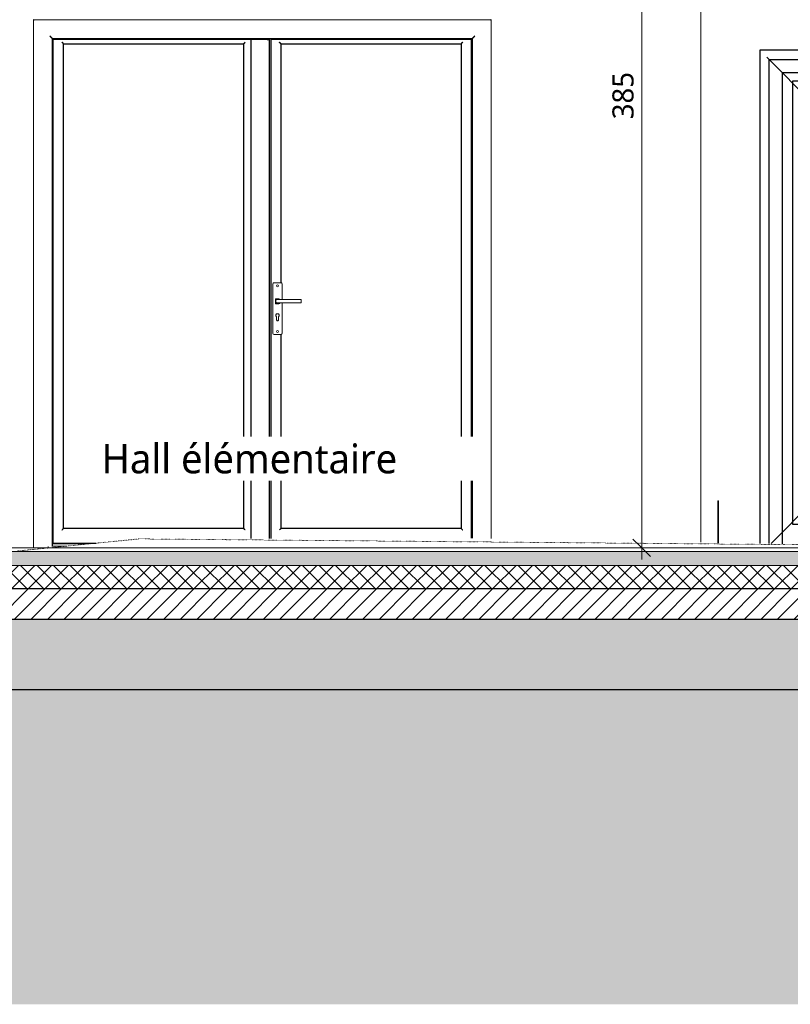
# Model space of a CAD drawing. Header units: millimetres. Extents: x -21851 to 219842, y -3161 to 6433.
# Tile 52 of 81: x 143223 to 146508, y -1945 to 2250. Entities that reach past the tile are written whole.
import ezdxf

# ---------------------------------------------------------------- set-up
doc = ezdxf.new("R2010")
doc.units = ezdxf.units.MM
doc.linetypes.add('A-pointilles', pattern=[0.53, 0, -0.53])
for name, color, linetype, lineweight in [('A-ANNO-DIMS', 211, 'Continuous', 9), ('A-ANNO-DIMS-50', 211, 'Continuous', 9), ('A-AREA-IDEN', 2, 'Continuous', 9), ('A-DOOR', 31, 'Continuous', 25), ('A-DOOR-FRAM', 31, 'Continuous', 25), ('A-FLOR-FNSH', 192, 'Continuous', 13), ('A-FLOR-MCUT', 51, 'Continuous', 13), ('A-FLOR-PATT', 8, 'Continuous', 13), ('A-WALL', 113, 'Continuous', 13), ('C-TOPO-FNSH', 192, 'A-pointilles', 13), ('C-TOPO-MCUT', 51, 'Continuous', 25), ('C-TOPO-PATT', 8, 'Continuous', 100)]:
    doc.layers.add(name, color=color, linetype=linetype, lineweight=lineweight)
doc.styles.add('Trebuchet MS', font='trebuc.ttf', dxfattribs={"height": 90})
doc.styles.add('Trebuchet MS_1', font='trebuc.ttf', dxfattribs={"height": 125})
doc.dimstyles.new('Cotes100e_Intérieur', dxfattribs={"dimscale": 304.8, "dimtxt": 92.785582, "dimasz": 0.246063, "dimexe": 0.164042, "dimexo": 0.0625, "dimgap": 0.032808, "dimtad": 1, "dimdec": 0, "dimlfac": 0.1, "dimzin": 0, "dimdsep": 46, "dimtxsty": 'Trebuchet MS', "dimblk1": 'OBLIQUE', "dimblk2": 'OBLIQUE', "dimsah": 1, "dimcen": 0.09, "dimdle": 0.164042, "dimazin": 0, "dimtfac": 1, "dimtdec": 4, "dimtix": 1, "dimtmove": 0, "dimatfit": 3, "dimfxl": 0.164042, "dimfxlon": 1, "dimtvp": 1, "dimtolj": 1, "dimtzin": 0, "dimarcsym": 2})

# ---------------------------------------------------------------- blocks, each defined once
blk = doc.blocks.new('PINT_ plein-vitré - P90 vitré-8161182-COUPE KK_50')
at = {"layer": 'A-DOOR', "color": 20}
for p, q in [((20759.1, 2120), (20759.1, 18.7)), ((21849.1, 2120), (20759.1, 2120)), ((21849.1, 22.8), (21849.1, 2120)), ((20799.1, 18), (20799.1, 2080)), ((20799.1, 2080), (21809.1, 2080)), ((21809.1, 22.6), (21809.1, 2080)), ((21742.2, 1006), (21619.2, 1006)), ((21619.2, 1003), (21619.2, 997)), ((21619.2, 994), (21742.2, 994)), ((21736.2, 1006), (21736.2, 1006)), ((21736.2, 994), (21736.2, 994)), ((21745.2, 1003), (21745.2, 997))]:
    blk.add_line(p, q, dxfattribs=at)
at = {"layer": 'A-DOOR', "color": 30, "lineweight": 13}
for p, q in [((21819.1, 1045), (20789.1, 2090)), ((21727.2, 1080), (21727.2, 1080)), ((21751.2, 1080), (21727.2, 1080)), ((21727.2, 1005.9), (21727.2, 1080)), ((21751.2, 1080), (21751.2, 870)), ((21819.1, 1045), (20806.7, 17.8)), ((21727.2, 870), (21727.2, 994.1)), ((21727.2, 870), (21727.2, 870)), ((21751.2, 870), (21727.2, 870))]:
    blk.add_line(p, q, dxfattribs=at)
at = {"layer": 'A-DOOR', "color": 20}
for centre, start_param, end_param in [((21619.2, 1003), 4.712389, 6.283185), ((21619.2, 997), 3.141593, 4.712389)]:
    blk.add_ellipse(centre, major_axis=(0, 3), ratio=0.00192, start_param=start_param, end_param=end_param, dxfattribs=at)
for points, knots in [([(21742.2, 1006), (21742.5, 1006), (21742.9, 1005.9), (21743.4, 1005.8), (21743.7, 1005.6), (21743.9, 1005.5), (21744.1, 1005.3), (21744.3, 1005.2), (21744.5, 1005), (21744.7, 1004.8), (21744.8, 1004.5), (21745, 1004.2), (21745.2, 1003.7), (21745.2, 1003.3), (21745.2, 1003)], [0, 0, 0, 0, 0.166667, 0.25, 0.333333, 0.375, 0.416667, 0.5, 0.541667, 0.583333, 0.666667, 0.75, 0.833333, 1, 1, 1, 1]), ([(21745.2, 997), (21745.2, 996.7), (21745.2, 996.3), (21745, 995.8), (21744.8, 995.5), (21744.7, 995.2), (21744.5, 995), (21744.3, 994.8), (21744.1, 994.6), (21743.8, 994.4), (21743.6, 994.3), (21743.3, 994.2), (21742.9, 994.1), (21742.5, 994), (21742.2, 994)], [0, 0, 0, 0, 0.166667, 0.25, 0.333333, 0.416667, 0.458333, 0.5, 0.583333, 0.666667, 0.708333, 0.75, 0.833333, 1, 1, 1, 1])]:
    blk.add_open_spline(points, degree=3, knots=knots, dxfattribs=at)
at = {"layer": 'A-DOOR-FRAM', "color": 20}
for p, q in [((20854.1, 2025), (20854.1, 17)), ((20854.1, 2025), (21754.1, 2025)), ((21754.1, 2025), (21754.1, 22.3)), ((20899.2, 100), (20899.2, 1990)), ((20899.2, 1990), (21709.2, 1990)), ((21709.2, 1990), (21709.2, 1005.8)), ((21709.2, 994.2), (21709.2, 100)), ((21709.2, 100), (20899.2, 100))]:
    blk.add_line(p, q, dxfattribs=at)
blk = doc.blocks.new('Porte d_entrée double - Panneau vitré - 140cm x 205cm - secondaire similaire-8513312-COUPE KK_50')
at = {"layer": 'A-DOOR', "color": 20}
for p, q in [((17747, 21.8), (17747, 2166)), ((18589, 2166), (17747, 2166)), ((17791, 83), (17791, 2147)), ((17791, 2147), (18558, 2147)), ((18558, 2147), (18558, 83)), ((18589, 2166), (18589, 39.7)), ((18589, 2166), (18591.5, 2166)), ((18658, 2166), (18591.5, 2166)), ((18651.1, 2166), (18651.1, 2170)), ((18654.9, 2170), (18654.9, 2166)), ((18658, 2166), (18669, 2166)), ((18669, 40), (18669, 2166)), ((19529, 2166), (18674, 2166)), ((18674, 2166), (18674, 40)), ((18718, 1129.2), (18718, 2147)), ((18718, 2147), (19485, 2147)), ((19485, 2147), (19485, 83)), ((19529, 40.7), (19529, 2166)), ((18718, 83), (18718, 909.2)), ((18558, 83), (17791, 83)), ((19485, 83), (18718, 83)), ((17747, 19.9), (17743, 19.9)), ((17747, 21.8), (17747, 19.8)), ((17747, 19.8), (17929.9, 19.8))]:
    blk.add_line(p, q, dxfattribs=at)
at = {"layer": 'A-DOOR', "color": 30, "lineweight": 13}
for p, q in [((18683, 1124.2), (18683, 914.2)), ((18718, 1129.2), (18688, 1129.2)), ((18723, 1057.2), (18723, 1124.2)), ((18693.5, 1041.5), (18693.5, 1058.6)), ((18695.5, 1060.6), (18708.5, 1060.6)), ((18696.3, 1046), (18696.3, 1055.3)), ((18803, 1057.3), (18698.3, 1057.3)), ((18803, 1055.3), (18803, 1057.3)), ((18803, 1055.3), (18803, 1046)), ((18708.5, 1039.5), (18695.5, 1039.5)), ((18698.3, 1044), (18803, 1044)), ((18723, 914.2), (18723, 1044.1)), ((18803, 1044), (18803, 1046)), ((18698.9, 970.8), (18698.9, 984.8)), ((18707.1, 984.8), (18707.1, 970.8)), ((18688, 909.2), (18718, 909.2)), ((17725, 5), (17725, 1.3)), ((17725, 0), (17725, 1.3)), ((17743, 16.5), (17896.9, 16.5)), ((17743, 7.3), (17804.3, 7.3))]:
    blk.add_line(p, q, dxfattribs=at)
for centre, radius, start, end in [((18688, 1124.2), 5, 90, 180), ((18688, 1124.2), 5, 90, 135), ((18703, 1116.3), 3.95, 0, 180), ((18703, 1116.3), 3.95, 180, 0), ((18718, 1124.2), 5, 360, 90), ((18718, 1124.2), 5, 45, 90), ((18695.5, 1058.6), 2, 90, 180), ((18708.5, 1055.6), 5, 19.7082, 90), ((18695.5, 1041.5), 2, 180, 270), ((18708.5, 1044.5), 5, 270, 354.1762), ((18703, 990.5), 7.05, 90, 234.0575), ((18702.6, 970.8), 3.74, 180, 276.2014), ((18703, 990.5), 7.05, 305.9425, 90), ((18703.4, 970.8), 3.74, 263.7986, 0), ((18703, 921.3), 3.95, 0, 180), ((18688, 914.2), 5, 180, 270), ((18688, 914.2), 5, 225, 270), ((18703, 921.3), 3.95, 180, 0), ((18718, 914.2), 5, 270, 360), ((18718, 914.2), 5, 270, 315)]:
    blk.add_arc(centre, radius, start, end, dxfattribs=at)
at = {"layer": 'A-DOOR', "color": 20}
for points, knots in [([(17791, 2147), (17791, 2147), (17790.9, 2147.1), (17790.5, 2147.5), (17790.1, 2147.9), (17789.7, 2148.3), (17789.3, 2148.7), (17788.8, 2149.2), (17788.4, 2149.6), (17787.9, 2150.1), (17787.4, 2150.6), (17786.7, 2151.3), (17785.5, 2152.5), (17784.6, 2153.4), (17784, 2154)], [-1, -1, -1, -1, -0.833333, -0.75, -0.666667, -0.583333, -0.541667, -0.5, -0.416667, -0.375, -0.333333, -0.25, -0.166667, 0, 0, 0, 0]), ([(18565, 2154), (18564.4, 2153.4), (18563.5, 2152.5), (18562.3, 2151.3), (18561.6, 2150.6), (18561.1, 2150.1), (18560.6, 2149.6), (18560.1, 2149.1), (18559.7, 2148.7), (18559.3, 2148.3), (18558.9, 2147.9), (18558.5, 2147.5), (18558.1, 2147.1), (18558, 2147), (18558, 2147)], [0, 0, 0, 0, 0.166667, 0.25, 0.333333, 0.375, 0.416667, 0.5, 0.541667, 0.583333, 0.666667, 0.75, 0.833333, 1, 1, 1, 1]), ([(18718, 2147), (18718, 2147), (18717.9, 2147.1), (18717.5, 2147.5), (18717.1, 2147.9), (18716.7, 2148.3), (18716.3, 2148.7), (18715.8, 2149.1), (18715.3, 2149.7), (18714.6, 2150.4), (18714.1, 2150.9), (18713.5, 2151.5), (18712.5, 2152.5), (18711.6, 2153.4), (18711, 2154)], [0, 0, 0, 0, 0.166667, 0.25, 0.333333, 0.416667, 0.458333, 0.5, 0.583333, 0.666667, 0.708333, 0.75, 0.833333, 1, 1, 1, 1]), ([(19492, 2154), (19491.4, 2153.4), (19490.5, 2152.5), (19489.3, 2151.3), (19488.6, 2150.6), (19488.1, 2150.1), (19487.6, 2149.6), (19487.1, 2149.2), (19486.7, 2148.7), (19486.3, 2148.3), (19485.9, 2147.9), (19485.5, 2147.5), (19485.1, 2147.1), (19485, 2147), (19485, 2147)], [-1, -1, -1, -1, -0.833333, -0.75, -0.666667, -0.625, -0.583333, -0.5, -0.458333, -0.416667, -0.333333, -0.25, -0.166667, 0, 0, 0, 0]), ([(17784, 76), (17784.6, 76.6), (17785.5, 77.5), (17786.7, 78.7), (17787.4, 79.4), (17787.9, 79.9), (17788.4, 80.4), (17788.8, 80.9), (17789.3, 81.3), (17789.7, 81.7), (17790.1, 82.1), (17790.5, 82.5), (17790.9, 82.9), (17791, 83), (17791, 83)], [0, 0, 0, 0, 0.166667, 0.25, 0.333333, 0.375, 0.416667, 0.5, 0.541667, 0.583333, 0.666667, 0.75, 0.833333, 1, 1, 1, 1]), ([(18565, 76), (18564.4, 76.6), (18563.5, 77.5), (18562.3, 78.7), (18561.6, 79.4), (18561.1, 79.9), (18560.6, 80.4), (18560.1, 80.8), (18559.7, 81.3), (18559.3, 81.7), (18558.9, 82.1), (18558.5, 82.5), (18558.1, 82.9), (18558, 83), (18558, 83)], [0, 0, 0, 0, 0.166667, 0.25, 0.333333, 0.375, 0.416667, 0.5, 0.541667, 0.583333, 0.666667, 0.75, 0.833333, 1, 1, 1, 1]), ([(18718, 83), (18718, 83), (18717.9, 82.9), (18717.5, 82.5), (18717.1, 82.1), (18716.7, 81.7), (18716.3, 81.3), (18715.8, 80.8), (18715.3, 80.3), (18714.6, 79.6), (18714.1, 79.1), (18713.5, 78.5), (18712.5, 77.5), (18711.6, 76.6), (18711, 76)], [0, 0, 0, 0, 0.166667, 0.25, 0.333333, 0.416667, 0.458333, 0.5, 0.583333, 0.666667, 0.708333, 0.75, 0.833333, 1, 1, 1, 1]), ([(19485, 83), (19485, 83), (19485.1, 82.9), (19485.5, 82.5), (19485.9, 82.1), (19486.3, 81.7), (19486.7, 81.3), (19487.1, 80.9), (19487.7, 80.3), (19488.4, 79.6), (19488.9, 79.1), (19489.5, 78.5), (19490.5, 77.5), (19491.4, 76.6), (19492, 76)], [0, 0, 0, 0, 0.166667, 0.25, 0.333333, 0.416667, 0.458333, 0.5, 0.583333, 0.666667, 0.708333, 0.75, 0.833333, 1, 1, 1, 1])]:
    blk.add_open_spline(points, degree=3, knots=knots, dxfattribs=at)
at = {"layer": 'A-DOOR', "color": 30, "lineweight": 13}
for points, knots in [([(18696.3, 1055.3), (18696.3, 1055.5), (18696.4, 1055.7), (18696.5, 1056.1), (18696.6, 1056.3), (18696.7, 1056.5), (18696.9, 1056.7), (18697.1, 1056.9), (18697.3, 1057), (18697.4, 1057.1), (18697.6, 1057.2), (18697.9, 1057.3), (18698.2, 1057.3), (18698.3, 1057.3)], [0, 0, 0, 0, 0.166667, 0.25, 0.333333, 0.416667, 0.5, 0.583333, 0.666667, 0.708333, 0.75, 0.833333, 1, 1, 1, 1]), ([(18698.3, 1044), (18698.2, 1044), (18697.9, 1044), (18697.6, 1044.1), (18697.4, 1044.2), (18697.2, 1044.3), (18697.1, 1044.4), (18696.9, 1044.6), (18696.7, 1044.8), (18696.6, 1045), (18696.5, 1045.2), (18696.4, 1045.5), (18696.3, 1045.8), (18696.3, 1046)], [0, 0, 0, 0, 0.166667, 0.25, 0.333333, 0.375, 0.416667, 0.5, 0.583333, 0.666667, 0.75, 0.833333, 1, 1, 1, 1])]:
    blk.add_open_spline(points, degree=3, knots=knots, dxfattribs=at)
at = {"layer": 'A-DOOR-FRAM', "color": 20}
for p, q in [((17743, 5.4), (17743, 2170)), ((17743, 2170), (19533, 2170)), ((19533, 2170), (19533, 40.7))]:
    blk.add_line(p, q, dxfattribs=at)
for points, knots in [([(17665.5, 2247.5), (17665.3, 2247.7), (17665, 2248), (17664.5, 2248.5), (17664.3, 2248.7), (17664.1, 2248.9), (17663.9, 2249.1), (17663.8, 2249.2), (17663.6, 2249.4), (17663.5, 2249.5), (17663.3, 2249.7), (17663.2, 2249.8), (17663, 2250), (17663, 2250), (17663, 2250)], [-1, -1, -1, -1, -0.833333, -0.75, -0.666667, -0.625, -0.583333, -0.5, -0.458333, -0.416667, -0.333333, -0.25, -0.166667, 0, 0, 0, 0]), ([(19613, 2250), (19613, 2250), (19613, 2250), (19612.8, 2249.8), (19612.7, 2249.7), (19612.5, 2249.5), (19612.4, 2249.4), (19612.2, 2249.2), (19612, 2249), (19611.8, 2248.8), (19611.6, 2248.6), (19611.4, 2248.4), (19611, 2248), (19610.7, 2247.7), (19610.5, 2247.5)], [0, 0, 0, 0, 0.166667, 0.25, 0.333333, 0.416667, 0.458333, 0.5, 0.583333, 0.666667, 0.708333, 0.75, 0.833333, 1, 1, 1, 1]), ([(17743, 2170), (17743, 2170), (17742.8, 2170.2), (17742.2, 2170.8), (17741.6, 2171.4), (17740.9, 2172.1), (17740.3, 2172.7), (17739.6, 2173.4), (17738.9, 2174.1), (17738.1, 2174.9), (17737.3, 2175.7), (17736.2, 2176.8), (17734.4, 2178.6), (17733, 2180), (17732, 2181)], [-1, -1, -1, -1, -0.833333, -0.75, -0.666667, -0.583333, -0.541667, -0.5, -0.416667, -0.375, -0.333333, -0.25, -0.166667, 0, 0, 0, 0]), ([(19544, 2181), (19543, 2180), (19541.6, 2178.6), (19539.8, 2176.8), (19538.7, 2175.7), (19537.9, 2174.9), (19537.1, 2174.1), (19536.4, 2173.4), (19535.7, 2172.7), (19535.1, 2172.1), (19534.4, 2171.4), (19533.8, 2170.8), (19533.2, 2170.2), (19533, 2170), (19533, 2170)], [0, 0, 0, 0, 0.166667, 0.25, 0.333333, 0.375, 0.416667, 0.5, 0.541667, 0.583333, 0.666667, 0.75, 0.833333, 1, 1, 1, 1])]:
    blk.add_open_spline(points, degree=3, knots=knots, dxfattribs=at)
blk = doc.blocks.new('DIMBLOCK32-COUPE KK_50')
at = {"layer": 'A-ANNO-DIMS-50'}
for p, q in [((145875, 3850), (145837.5, 3887.5)), ((145875, 3850), (145825, 3850)), ((145875, 3850), (145875, -50)), ((145875, 3850), (145912.5, 3812.5)), ((145875, 3850), (145925, 3850)), ((145875, 0), (145825, 0)), ((145875, 0), (145837.5, 37.5)), ((145875, 0), (145912.5, -37.5)), ((145875, 0), (145925, 0))]:
    blk.add_line(p, q, dxfattribs=at)
at = {"layer": 'A-ANNO-DIMS-50', "color": 0, "insert": (145749.9, 1825.9), "char_height": 90, "width": 237.783, "attachment_point": 1, "rotation": 90, "line_spacing_factor": 1.048425, "style": 'Trebuchet MS'}
blk.add_mtext('385', dxfattribs=at)
blk = doc.blocks.new('_Oblique')
at = {"color": 0, "linetype": 'ByBlock', "lineweight": -2}
blk.add_line((-0.5, -0.5), (0.5, 0.5), dxfattribs=at)

msp = doc.modelspace()

# ---------------------------------------------------------------- hatches: boundary and pattern name
at = {"layer": 'A-FLOR-PATT'}
h = msp.add_hatch(dxfattribs=at)
h.set_pattern_fill('FP_84', color=30, style=0, pattern_type=2)
h.set_pattern_definition([(0, (131213.12, 3183.113), (203.2, 50.8), [16.764, -135.636, 16.764, -135.636, -812.8]), (0, (131213.12, 3183.113), (203.2, 50.8), [-304.8, 16.764, -288.036, 16.764, -135.636, -355.6]), (0, (131213.12, 3183.113), (203.2, 50.8), [-762, 16.764, -84.836, 16.764, -237.236]), (120, (131289.32, 3208.513), (-145.59409, 150.57636), [16.764, -135.636, 16.764, -135.636, -812.8]), (120, (131289.32, 3208.513), (-145.59409, 150.57636), [-304.8, 16.764, -288.036, 16.764, -135.636, -355.6]), (120, (131289.32, 3208.513), (-145.59409, 150.57636), [-762, 16.764, -84.836, 16.764, -237.236]), (240, (131314.72, 3310.113), (-57.60591, -201.37636), [16.764, -135.636, 16.764, -135.636, -812.8]), (240, (131314.72, 3310.113), (-57.60591, -201.37636), [-304.8, 16.764, -288.036, 16.764, -135.636, -355.6]), (240, (131314.72, 3310.113), (-57.60591, -201.37636), [-762, 16.764, -84.836, 16.764, -237.236])])
h.paths.add_polyline_path([(131534.5, -75), (131745.9, -75), (131745.9, -15), (114156.7, -15), (114156.7, -75), (131419.5, -75)])
h.paths.add_polyline_path([(114093.7, -75), (114093.7, -15), (114081.2, -15), (114081.2, -75)])
h.paths.add_polyline_path([(158431.4, -75), (158431.4, -15), (142315.6, -15), (142315.6, -75), (158337.7, -75)])
h = msp.add_hatch(dxfattribs=at)
h.set_pattern_fill('FP_52', color=30, angle=-135, style=0, pattern_type=2)
h.set_pattern_definition([(225, (136292.474, 9e-13), (35.35534, -35.35534), []), (315, (136292.474, 9e-13), (35.35534, 35.35534), [])])
h.paths.add_polyline_path([(114081.2, -175), (114093.7, -175), (114093.7, -75), (114081.2, -75), (114081.2, -99.6)])
h.paths.add_polyline_path([(149134.9, -175), (158503.8, -175), (158503.8, -75), (142315.6, -75), (142315.6, -175), (148674.8, -175)])
h.paths.add_polyline_path([(131745.9, -175), (131745.9, -75), (114156.7, -75), (114156.7, -175), (131649.5, -175)])
h = msp.add_hatch(dxfattribs=at)
h.set_pattern_fill('FP_53', color=30, angle=-135, style=0, pattern_type=2)
h.set_pattern_definition([(225, (136292.474, 9e-13), (35.35534, -35.35534), [])])
h.paths.add_polyline_path([(114081.2, -305), (131825.9, -305), (131825.9, -175.1), (114081.2, -175), (114081.2, -231.4)])
h.paths.add_polyline_path([(158503.8, -305), (158503.8, -175), (142235.6, -175.1), (142235.6, -305), (158337.7, -305)])
h = msp.add_hatch(dxfattribs=at)
h.set_pattern_fill('FP_50', color=30, angle=48.0128, style=0, pattern_type=2)
h.set_pattern_definition([(48.0128, (136202.474, -125), (1000.0001228, 1125.000363), [16.817, -1664.886]), (4.9698, (136213.7236, -112.5), (-1500.0002544, -125.0019374), [28.858, -2856.991]), (312.5108, (136242.4734, -110), (-1250.0084237, 1374.9927108), [20.348, -2014.504]), (87.2738, (136291.223, -78.7496), (-124.9955135, -2500.0002372), [26.28, -2601.695]), (112.8338, (136292.473, -52.5), (625.0042988, -1499.9985455), [25.769, -2551.172]), (177.2738, (136282.473, -28.75), (2500.0002372, -124.9955135), [26.28, -2601.695]), (217.6938, (136256.2236, -27.5), (1625.0092492, 1249.98715025), [34.754, -3440.606]), (252.2558, (136228.7234, -48.7506), (-874.977428, -2750.0070075), [32.811, -3248.29]), (301.4298, (136218.7236, -80), (1000.0070216, -1624.9956933), [26.369, -2610.509]), (355.2368, (136232.474, -102.5), (-1375.000835, 124.9897056), [30.104, -1475.095]), (42.3978, (136262.4735, -104.9997), (1499.99125934, 1375.0101043), [38.931, -3854.172]), (318.8138, (136167.473, -77.499), (874.996347, -750.0041633), [13.288, -1315.48]), (351.4688, (136177.473, -86.2504), (-1624.9983925, 250.0125126), [25.28, -2502.689]), (44.9998, (136202.47, -90), (0.00044, 124.9995), [17.678, -159.099]), (23.1988, (136211.223, -105), (-624.998536, -250.00238), [9.52, -942.452]), (111.8018, (136219.973, -101.25), (125.00263, -374.999556), [13.463, -659.683]), (210.9638, (136214.973, -88.75), (-375.00016, -250.000118), [21.866, -707.003]), (341.5648, (136196.223, -100), (-249.99932, 125.000556), [15.811, -379.473]), (196.3898, (136292.473, -101.25), (-1249.9981067, -375.0054432), [22.15, -2192.856]), (250.3458, (136271.223, -107.5), (500.008526, 1374.9965492), [18.583, -1839.676]), (113.1988, (136196.223, -125), (250.002774, -624.999455), [19.039, -932.932]), (163.6108, (136188.723, -107.5), (1250.0020337, -374.9923533), [22.15, -2192.856]), (159.4438, (136292.473, -23.75), (624.999753, -250.001696), [21.36, -1046.641]), (114.7748, (136272.473, -16.2495), (624.991955, -1375.003089), [17.897, -1771.83]), (246.8018, (136194.973, -7e-05), (-249.996229, -625.002073), [19.039, -932.932]), (197.3538, (136187.474, -17.5), (1625.0015577, 499.993372), [20.954, -2074.428]), (249.4438, (136256.223, -0.0003), (250.001696, 624.999753), [10.68, -1057.32]), (281.3098, (136202.473, 0.0003), (124.999346, -500.000337), [6.374, -631.004]), (345.9638, (136203.723, -6.25), (-374.999704, 124.999666), [25.769, -489.619]), (6.0088, (136228.724, -12.5), (-1250.0000584, -124.9952635), [23.881, -2364.24]), (123.6898, (136214.973, -77.5), (124.99858, -250.000634), [18.028, -432.666]), (173.1568, (136204.9735, -62.5004), (-2124.9985029, 250.016252), [31.474, -3115.945]), (240.9458, (136173.723, -58.75), (499.993725, 875.00349), [12.87, -1274.084]), (269.9998, (136167.47, -70), (124.99956, -125.00044), [7.5, -117.5]), (300.2568, (136231.223, -16.25), (-500.0052535, 874.9969423), [17.365, -1719.19]), (228.0128, (136239.974, -31.25), (-1000.0001228, -1125.000363), [33.634, -1648.069]), (179.9998, (136217.47, -56.25), (-125.00044, -124.99956), [32.5, -92.5]), (145.3048, (136184.973, -56.2506), (1249.99914, -875.0012817), [19.764, -1956.659]), (74.0548, (136168.723, -45), (124.998327, 500.000298), [18.2, -891.813]), (27.6458, (136173.723, -27.5003), (2375.0040554, 1249.9930693), [29.633, -2933.684]), (355.4258, (136199.9733, -13.75), (1624.9994053, -125.0079832), [31.35, -3103.634])])
h.paths.add_polyline_path([(130729.3, -605), (131825.9, -605), (131825.9, -305), (114081.2, -305), (114081.2, -605), (129809, -605)])
h.paths.add_polyline_path([(158503.8, -605), (158503.8, -305), (142235.6, -305), (142235.6, -605), (158337.7, -605)])
at = {"layer": 'C-TOPO-PATT', "lineweight": 13}
h = msp.add_hatch(dxfattribs=at)
h.set_pattern_fill('FP_97', color=256, style=0, pattern_type=2)
h.set_pattern_definition([(45, (134070.62, 6040.61), (213.84253, 356.40374), [1612.9, -806.45]), (135, (134070.62, 6040.61), (213.84253, -356.40374), [1612.9, -806.45])])
h.paths.add_polyline_path([(107722.2, -1944.7), (166620.3, -1944.7), (166620.3, 5.6), (158733.8, -12.6), (158733.8, -75), (158503.8, -75), (158503.8, -605), (142235.6, -605), (142235.6, -20), (134870.5, -20.5), (131825.9, -25.3), (131825.9, -605), (114081.2, -605), (114081.2, -50), (112888.3, -50), (112464.6, -50.8), (109307.9, -75.4), (108201.8, -100.8), (107722.2, -106.8), (107722.2, -890.4)])

# ---------------------------------------------------------------- linework, layer by layer
at = {"layer": 'A-FLOR-FNSH', "color": 30}
msp.add_line((158431.4, 0), (142315.6, 0), dxfattribs=at)
at = {"layer": 'A-FLOR-FNSH', "color": 20, "lineweight": 25}
for p, q in [((158503.8, -175), (142315.5, -175)), ((158503.8, -305), (142235.6, -305))]:
    msp.add_line(p, q, dxfattribs=at)
at = {"layer": 'A-FLOR-MCUT', "color": 30}
for p, q in [((158431.4, -15), (142315.6, -15)), ((158431.4, -75), (142315.6, -75))]:
    msp.add_line(p, q, dxfattribs=at)
at = {"layer": 'A-WALL', "color": 30}
for p, q in [((146127.2, 23.7), (146127.2, 2550)), ((143282.6, 0), (143282.6, 2250)), ((143282.6, 2250), (145232.6, 2250)), ((145232.6, 2250), (145232.6, 39.2)), ((146199.7, 21.9), (146199.7, 200)), ((146199.7, 200), (146202.2, 200)), ((146202.2, 21.8), (146202.2, 200))]:
    msp.add_line(p, q, dxfattribs=at)
at = {"layer": 'C-TOPO-FNSH', "color": 40}
for p, q in [((143732.5, 38), (143161.8, -18.7)), ((146422.1, 14.4), (143732.5, 38)), ((146476.7, 13.7), (146422.1, 14.4)), ((146569.2, 13.7), (146476.7, 13.7))]:
    msp.add_line(p, q, dxfattribs=at)
at = {"layer": 'C-TOPO-MCUT'}
msp.add_line((158503.8, -605), (142235.6, -605), dxfattribs=at)

# ---------------------------------------------------------------- block references
at = {"layer": 'A-DOOR', "color": 30, "lineweight": 13}
for name in ['Porte d_entrée double - Panneau vitré - 140cm x 205cm - secondaire similaire-8513312-COUPE KK_50', 'PINT_ plein-vitré - P90 vitré-8161182-COUPE KK_50']:
    msp.add_blockref(name, (125619.6, 0), dxfattribs=at)

# ---------------------------------------------------------------- dimensions: what is measured, and where the dimension line sits
at = {"layer": 'A-ANNO-DIMS'}
dim = msp.add_linear_dim(base=(145875, 0), p1=(145925, 3850), p2=(145925, 0), angle=90, dimstyle='Cotes100e_Intérieur', override={"dimpost": '<>', "dimfxl": 3850}, dxfattribs=at)
dim.commit()
dim.dimension.update_dxf_attribs({"geometry": 'DIMBLOCK32-COUPE KK_50', "text_midpoint": (145819.2, 1925)})

# ---------------------------------------------------------------- next in the draw order: texts
at = {"layer": 'A-AREA-IDEN', "insert": (143572.7, 442.3), "char_height": 125, "width": 1607.383, "attachment_point": 1, "style": 'Trebuchet MS_1', "bg_fill": 3, "box_fill_scale": 1.25, "bg_fill_color": 256, "bg_fill_true_color": 13158600, "bg_fill_transparency": 0}
msp.add_mtext('Hall élémentaire', dxfattribs=at)

doc.saveas('drawing.dxf')
